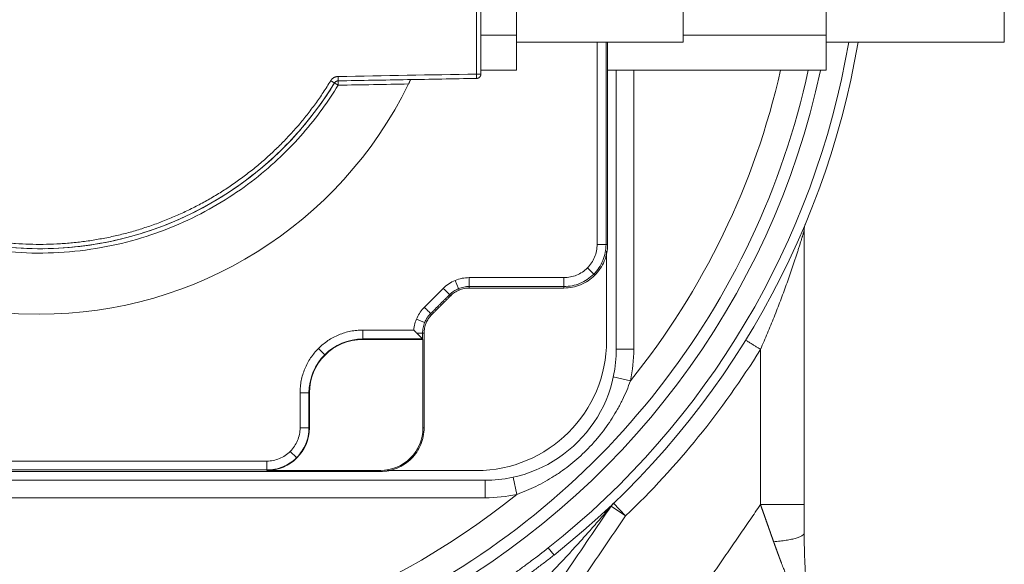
# Model space of a CAD drawing. Header units: millimetres. Extents: x 176 to 9387, y -11044 to -3322.
# Tile 130 of 256: x 6751 to 6864, y -10105 to -10043. Entities that reach past the tile are written whole.
import ezdxf

# ---------------------------------------------------------------- set-up
doc = ezdxf.new("R2010")
doc.units = ezdxf.units.MM
doc.header["$LTSCALE"] = 0.3175
doc.layers.add('1轮廓实线层', color=7, linetype='Continuous', lineweight=18)

msp = doc.modelspace()

# ---------------------------------------------------------------- linework, layer by layer
at = {"layer": '1轮廓实线层'}
for p, q in [((6803.88302, -10010.36614), (6803.88302, -10049.38345)), ((6827.02302, -10013.99982), (6827.02302, -10045.74977)), ((6863.78302, -10013.99984), (6863.78302, -10045.74975)), ((6807.97302, -10044.92479), (6807.97302, -10014.79479)), ((6843.38302, -10044.92479), (6843.38302, -10014.82479)), ((6807.97302, -10048.92479), (6807.97302, -10044.92479)), ((6807.97302, -10045.74977), (6827.02302, -10045.74977)), ((6818.20846, -10068.87479), (6818.20846, -10045.74901)), ((6843.38302, -10048.92473), (6843.38302, -10044.92479)), ((6843.38302, -10045.74975), (6863.78302, -10045.74975)), ((6807.97302, -10048.92479), (6803.88302, -10048.92479)), ((6819.38302, -10080.87479), (6819.38302, -10048.92329)), ((6821.38302, -10048.92329), (6821.38302, -10080.87479)), ((6803.39174, -10049.88337), (6787.55006, -10050.15989)), ((6840.88302, -10098.66161), (6840.88302, -10067.27466)), ((6840.88302, -10067.27466), (6840.88302, -10098.66161)), ((6818.26956, -10079.87479), (6818.26956, -10069.6499)), ((6816.07567, -10071.56745), (6816.79512, -10072.2869)), ((6800.94533, -10073.00188), (6801.33471, -10073.94193)), ((6813.38302, -10072.68279), (6802.54954, -10072.68279)), ((6816.79512, -10072.2869), (6816.9185, -10072.41028)), ((6799.58534, -10073.9106), (6797.41882, -10076.07712)), ((6801.40151, -10074.1032), (6801.33471, -10073.94193)), ((6802.54954, -10073.70024), (6813.38302, -10073.70024)), ((6796.51011, -10077.4371), (6797.45015, -10077.82648)), ((6797.45015, -10077.82648), (6797.61142, -10077.89328)), ((6790.38302, -10079.70024), (6797.20846, -10079.70024)), ((6797.26083, -10079.75261), (6790.38302, -10079.75261)), ((6796.54954, -10079.04132), (6797.20846, -10079.70024)), ((6797.20846, -10079.70024), (6797.20846, -10079.04132)), ((6797.20846, -10079.70024), (6797.26083, -10079.75261)), ((6797.26083, -10079.75261), (6797.26083, -10089.87479)), ((6785.29748, -10080.78926), (6786.01695, -10081.50873)), ((6819.38302, -10080.87479), (6821.38302, -10080.87479)), ((6835.88302, -10080.89194), (6835.88302, -10098.66166)), ((6786.05398, -10081.54575), (6786.01695, -10081.50873)), ((6819.04176, -10084.05617), (6820.99626, -10084.48036)), ((6783.19101, -10085.87479), (6783.19101, -10089.87479)), ((6784.26083, -10085.87479), (6784.26083, -10089.87479)), ((6782.07566, -10092.56744), (6782.79512, -10093.2869)), ((6782.83215, -10093.32393), (6782.79512, -10093.2869)), ((6795.9185, -10093.41028), (6795.83215, -10093.32393)), ((6714.38302, -10094.70024), (6779.38302, -10094.70024)), ((6779.38302, -10094.75261), (6792.38302, -10094.75261)), ((6793.15813, -10094.76134), (6803.38302, -10094.76134)), ((6807.5644, -10095.53354), (6807.98858, -10097.48804)), ((6702.38302, -10095.87479), (6804.38302, -10095.87479)), ((6804.38302, -10095.87479), (6804.38302, -10097.87479)), ((6804.38302, -10097.87479), (6702.38302, -10097.87479)), ((6818.79072, -10098.8328), (6820.44214, -10099.96099)), ((6819.05947, -10098.51591), (6820.44214, -10099.96099)), ((6811.6008, -10103.60549), (6812.25504, -10104.43407))]:
    msp.add_line(p, q, dxfattribs=at)
for centre, radius, start, end in [((6753.38302, -10029.87479), 95, 9.6216876, 209.7301588), ((6753.38302, -10029.87479), 95, 9.6216876, 209.7301588), ((6753.38302, -10029.87479), 93.94427, 9.7319803, 209.7301588), ((6753.38302, -10029.87479), 91.38197, 12.0665166, 208.6346894), ((6753.38302, -10029.87479), 90, 12.2203208, 209.020469), ((6753.38302, -10029.87479), 46.99997, 90, 270), ((6753.38302, -10029.87479), 39.5, 31.3071286, 328.6928714), ((6753.38302, -10029.87479), 93.94427, 308.2946314, 350.2713744), ((6753.38302, -10029.87479), 95, 308.2946314, 350.3816654), ((6753.38302, -10029.87479), 95, 308.2946314, 350.3816654), ((6753.38302, -10029.87479), 90, 244.1487041, 347.7824612), ((6753.38302, -10029.87479), 91.38197, 248.2702176, 347.9416026), ((6753.38302, -10029.87479), 86.90983, 321.075089, 347.3214265), ((6753.38302, -10029.87479), 39.5, 327.1072216, 328.6928714), ((6787.55879, -10050.65981), 0.5, 91, 148.6928715), ((6753.38302, -10029.87479), 46.99997, 270, 333.9442369), ((6842.88302, -10067.27466), 2, 157.3211401, 180), ((6790.38302, -10085.87479), 6.17455, 90, 180), ((6790.38302, -10085.87479), 6.12219, 90, 180), ((6803.38302, -10079.87479), 14.88654, 270, 0), ((6804.38302, -10080.87479), 15, 270, 0), ((6753.38302, -10029.87479), 97, 313.7355698, 328.2677866), ((6804.38302, -10080.87479), 17, 347.755021, 0), ((6779.38302, -10089.87479), 4.87781, 270, 0), ((6792.38302, -10089.87479), 4.87781, 269.9999999, 0), ((6753.38302, -10029.87479), 86.90983, 231.075089, 308.924911), ((6804.38302, -10080.87479), 17, 270, 282.244979), ((6820.44214, -10099.96099), 2, 133.7355698, 145.6604524)]:
    msp.add_arc(centre, radius, start, end, dxfattribs=at)
for points, weights, knots in [([(6787.55879, -10009.08978), (6761.56035, -9966.34185), (6713.38302, -9979.84177), (6713.38302, -10029.87479), (6713.38302, -10079.90782), (6761.56035, -10093.40774), (6787.55879, -10050.65981)], [1, 0.513213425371, 0.513213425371, 1, 0.513213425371, 0.513213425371, 1], [0, 0, 0, 0, 0.5, 0.5, 0.5, 1, 1, 1, 1]), ([(6787.13159, -10009.34959), (6761.45814, -9967.13601), (6713.88302, -9980.46718), (6713.88302, -10029.87479), (6713.88302, -10079.28241), (6761.45814, -10092.61357), (6787.13159, -10050.4)], [1, 0.513213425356, 0.513213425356, 1, 0.513213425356, 0.513213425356, 1], [0, 0, 0, 0, 0.5, 0.5, 0.5, 1, 1, 1, 1]), ([(6787.13161, -10050.40001), (6787.13157, -10050.39998), (6787.08529, -10050.37184), (6787.00646, -10050.3239), (6786.92763, -10050.27595), (6786.82245, -10050.21199), (6786.70439, -10050.14019)], [0.849325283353, 0.850729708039, 0.900954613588, 1, 0.900961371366, 0.850736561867, 0.849325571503], [0, 0, 0, 0, 0.500017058, 0.500017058, 0.500017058, 1, 1, 1, 1]), ([(6787.55879, -10050.65981), (6787.44073, -10050.58801), (6787.33555, -10050.52404), (6787.25672, -10050.4761), (6787.17788, -10050.42815), (6787.13154, -10050.39997), (6787.13161, -10050.40001)], [0.849324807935, 0.850736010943, 0.900961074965, 1, 0.900953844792, 0.850728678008, 0.849324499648], [0, 0, 0, 0, 0.49998175, 0.49998175, 0.49998175, 1, 1, 1, 1])]:
    msp.add_rational_spline(points, weights, degree=3, knots=knots, dxfattribs=at)
for points, degree in [([(6786.70439, -10009.6094), (6783.38837, -10004.15703), (6773.6265, -9995.93473), (6761.7528, -9991.25259), (6749.00591, -9990.59925), (6736.7156, -9994.04289), (6726.16395, -10001.22432), (6718.45162, -10011.39439), (6714.38314, -10023.49223), (6714.38289, -10036.25599), (6718.45103, -10048.35408), (6726.16295, -10058.5243), (6736.71422, -10065.70605), (6749.0044, -10069.15017), (6761.75132, -10068.49732), (6773.62531, -10063.81559), (6783.38804, -10055.5931), (6786.70439, -10050.14019)], 2), ([(6803.38302, -10010.36614), (6803.38302, -10023.37191), (6803.38302, -10036.37768), (6803.38302, -10049.38345)], 3), ([(6803.88302, -10010.36614), (6803.88302, -10049.38345)], 1), ([(6807.97302, -10044.92479), (6806.60968, -10044.92479), (6805.24635, -10044.92479), (6803.88302, -10044.92479)], 3), ([(6817.19101, -10045.74901), (6817.19101, -10068.87479)], 1), ([(6818.38298, -10068.87479), (6818.38298, -10045.74901)], 1), ([(6843.38302, -10044.92479), (6837.92976, -10044.92479), (6832.47651, -10044.92479), (6827.02325, -10044.92479)], 3), ([(6803.88302, -10048.92479), (6805.24635, -10048.92479), (6806.60968, -10048.92479), (6807.97302, -10048.92479)], 3), ([(6818.38302, -10048.92473), (6826.71635, -10048.92473), (6835.04968, -10048.92473), (6843.38302, -10048.92473)], 3), ([(6786.70438, -10050.14018), (6786.83723, -10049.92175), (6787.28266, -10049.66447), (6787.54133, -10049.65995)], 2), ([(6803.38302, -10049.38345), (6798.10246, -10049.47562), (6792.82189, -10049.56779), (6787.54133, -10049.65996)], 3), ([(6787.55006, -10050.15989), (6790.19034, -10050.1138), (6795.4709, -10050.02163), (6800.75146, -10049.92946), (6803.39174, -10049.88337)], 3), ([(6787.55879, -10050.65981), (6790.24128, -10050.61299), (6792.92377, -10050.56616), (6795.60626, -10050.51934)], 3), ([(6817.19101, -10068.87479), (6818.20847, -10068.87479)], 1), ([(6818.20846, -10068.87479), (6818.38295, -10068.87479)], 1), ([(6802.54954, -10072.68278), (6802.54954, -10073.70024)], 1), ([(6813.38302, -10072.68279), (6813.38302, -10073.02194), (6813.38302, -10073.36109), (6813.38302, -10073.70025)], 3), ([(6799.58534, -10073.91059), (6799.82516, -10074.15041), (6800.06497, -10074.39023), (6800.30479, -10074.63004)], 3), ([(6802.54954, -10073.70024), (6802.54954, -10073.8748)], 1), ([(6802.54954, -10073.8748), (6813.38302, -10073.87476)], 1), ([(6813.38302, -10073.70024), (6813.38302, -10073.7584), (6813.38302, -10073.81656), (6813.38302, -10073.87472)], 3), ([(6798.13827, -10076.79657), (6800.30479, -10074.63005)], 1), ([(6798.2617, -10076.92), (6800.42822, -10074.75348)], 1), ([(6800.30482, -10074.63007), (6800.34596, -10074.67122), (6800.38711, -10074.71236), (6800.42825, -10074.7535)], 3), ([(6797.41882, -10076.07712), (6798.13827, -10076.79657)], 1), ([(6798.13827, -10076.79657), (6798.2617, -10076.92)], 1), ([(6790.38302, -10078.68276), (6790.14766, -10078.68276), (6789.67694, -10078.70589), (6788.97767, -10078.80961), (6788.29192, -10078.98138), (6787.62632, -10079.21954), (6786.98727, -10079.52179), (6786.38091, -10079.88522), (6785.81311, -10080.30634), (6785.28931, -10080.78108), (6784.81456, -10081.30488), (6784.39345, -10081.87269), (6784.03001, -10082.47904), (6783.72776, -10083.1181), (6783.48961, -10083.7837), (6783.31784, -10084.46944), (6783.21411, -10085.16872), (6783.19099, -10085.63944), (6783.19099, -10085.87479)], 3), ([(6790.38302, -10078.68278), (6790.38302, -10079.70024)], 1), ([(6796.20668, -10078.68278), (6790.38302, -10078.68278)], 1), ([(6790.38302, -10079.70024), (6790.38302, -10079.75261)], 1), ([(6797.20846, -10079.04132), (6796.54954, -10079.04132)], 1), ([(6797.38302, -10079.04132), (6797.20846, -10079.04132)], 1), ([(6797.38302, -10079.04132), (6797.38302, -10089.87479)], 1), ([(6783.19101, -10085.87479), (6783.53016, -10085.87479), (6783.86931, -10085.87479), (6784.20846, -10085.87479)], 3), ([(6784.20846, -10085.87479), (6784.22592, -10085.87479), (6784.24338, -10085.87479), (6784.26083, -10085.87479)], 3), ([(6784.20846, -10089.87479), (6784.20846, -10085.87479)], 1), ([(6783.19102, -10089.87479), (6784.20847, -10089.87479)], 1), ([(6784.20847, -10089.87479), (6784.26083, -10089.87479)], 1), ([(6797.26083, -10089.87479), (6797.38295, -10089.87479)], 1), ([(6779.38302, -10093.68278), (6714.38302, -10093.68279)], 1), ([(6779.38302, -10093.68277), (6779.38302, -10094.02192), (6779.38302, -10094.36106), (6779.38302, -10094.70021)], 3), ([(6714.38302, -10094.87476), (6792.38302, -10094.87476)], 1), ([(6779.38302, -10094.70024), (6779.38302, -10094.7177), (6779.38302, -10094.73515), (6779.38302, -10094.75261)], 3), ([(6792.38302, -10094.75261), (6792.38302, -10094.79331), (6792.38302, -10094.83402), (6792.38302, -10094.87472)], 3), ([(6840.88302, -10098.66161), (6840.88302, -10100.32408), (6840.88302, -10101.87471)], 2)]:
    msp.add_open_spline(points, degree=degree, dxfattribs=at)
msp.add_rational_spline([(6787.1316, -10050.4), (6787.2227, -10050.25021), (6787.37477, -10050.16296), (6787.55006, -10050.1599)], [1, 0.917277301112, 0.917277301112, 1], degree=3, dxfattribs=at)
for points, degree, knots in [([(6787.54133, -10049.65996), (6787.5419, -10049.69268), (6787.54248, -10049.7254), (6787.5436, -10049.78958), (6787.54414, -10049.82105), (6787.5452, -10049.8815), (6787.54571, -10049.9105), (6787.54666, -10049.96491), (6787.5471, -10049.99033), (6787.54791, -10050.0366), (6787.54827, -10050.05746), (6787.54891, -10050.09381), (6787.54918, -10050.10931), (6787.54961, -10050.13435), (6787.54978, -10050.1439), (6787.55, -10050.15638), (6787.55005, -10050.15957), (6787.55006, -10050.15989)], 3, [0, 0, 0, 0, 0.125692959, 0.125692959, 0.251385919, 0.251385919, 0.377078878, 0.377078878, 0.502771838, 0.502771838, 0.628464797, 0.628464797, 0.754157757, 0.754157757, 0.879850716, 0.879850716, 1, 1, 1, 1]), ([(6787.55879, -10050.65981), (6787.55865, -10050.65201), (6787.55837, -10050.63673), (6787.55795, -10050.61437), (6787.55755, -10050.5931), (6787.55718, -10050.57296), (6787.55685, -10050.55396), (6787.55655, -10050.53611), (6787.55628, -10050.51941), (6787.55603, -10050.50384), (6787.5558, -10050.48941), (6787.55536, -10050.46296), (6787.55467, -10050.42593), (6787.55387, -10050.38087), (6787.5532, -10050.3411), (6787.55276, -10050.3143), (6787.55246, -10050.29772), (6787.55231, -10050.28942), (6787.55216, -10050.28139), (6787.55202, -10050.27364), (6787.55188, -10050.26615), (6787.55174, -10050.25894), (6787.55161, -10050.25201), (6787.55148, -10050.24534), (6787.55136, -10050.23893), (6787.55124, -10050.23279), (6787.55113, -10050.22692), (6787.55102, -10050.22131), (6787.55093, -10050.21595), (6787.55083, -10050.21086), (6787.55075, -10050.20602), (6787.55067, -10050.20143), (6787.5506, -10050.19709), (6787.55053, -10050.193), (6787.55047, -10050.18916), (6787.55041, -10050.18557), (6787.55036, -10050.18222), (6787.55031, -10050.1791), (6787.55027, -10050.17623), (6787.55023, -10050.17359), (6787.5502, -10050.17119), (6787.55017, -10050.16903), (6787.55014, -10050.16709), (6787.55012, -10050.16539), (6787.55011, -10050.16391), (6787.55009, -10050.16267), (6787.55008, -10050.16165), (6787.55007, -10050.16086), (6787.55006, -10050.1603), (6787.55006, -10050.15998), (6787.55006, -10050.15993), (6787.55006, -10050.15989)], 3, [0, 0, 0, 0, 0.029867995, 0.058458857, 0.085761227, 0.111766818, 0.136470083, 0.159867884, 0.181959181, 0.202744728, 0.222226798, 0.240408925, 0.311021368, 0.377931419, 0.441164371, 0.500796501, 0.516461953, 0.53202077, 0.547474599, 0.562825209, 0.578074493, 0.59322446, 0.608277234, 0.623235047, 0.638100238, 0.652875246, 0.66756261, 0.682164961, 0.696685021, 0.7111256, 0.725489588, 0.739779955, 0.753999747, 0.768152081, 0.782240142, 0.796267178, 0.810236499, 0.824151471, 0.838015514, 0.851832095, 0.865604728, 0.87933697, 0.893032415, 0.906694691, 0.920327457, 0.933934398, 0.947519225, 0.961085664, 0.974637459, 0.988178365, 1, 1, 1, 1]), ([(6795.60626, -10050.51934), (6795.6081, -10050.51557), (6795.61176, -10050.50807), (6795.61721, -10050.49687), (6795.62258, -10050.48579), (6795.62787, -10050.47484), (6795.63309, -10050.46402), (6795.63823, -10050.45334), (6795.64329, -10050.44279), (6795.64828, -10050.43239), (6795.6532, -10050.42213), (6795.65804, -10050.41202), (6795.66281, -10050.40207), (6795.66749, -10050.39227), (6795.67211, -10050.38262), (6795.67665, -10050.37314), (6795.68111, -10050.36382), (6795.6855, -10050.35465), (6795.68981, -10050.34566), (6795.69405, -10050.33682), (6795.69822, -10050.32815), (6795.7023, -10050.31965), (6795.70632, -10050.31132), (6795.71026, -10050.30315), (6795.71412, -10050.29515), (6795.71791, -10050.28732), (6795.72162, -10050.27965), (6795.72526, -10050.27215), (6795.72882, -10050.26482), (6795.73231, -10050.25766), (6795.73572, -10050.25065), (6795.73906, -10050.24381), (6795.74232, -10050.23714), (6795.74551, -10050.23062), (6795.74862, -10050.22427), (6795.75166, -10050.21807), (6795.75462, -10050.21203), (6795.75751, -10050.20615), (6795.76032, -10050.20042), (6795.76306, -10050.19484), (6795.76572, -10050.18941), (6795.7683, -10050.18414), (6795.77081, -10050.179), (6795.77325, -10050.17401), (6795.77561, -10050.16917), (6795.77789, -10050.16446), (6795.7801, -10050.15989), (6795.78402, -10050.15174), (6795.7895, -10050.14028), (6795.79632, -10050.12598), (6795.80272, -10050.11251), (6795.80871, -10050.09988), (6795.81428, -10050.08811), (6795.81944, -10050.0772), (6795.82419, -10050.06717), (6795.82853, -10050.05801), (6795.83245, -10050.04974), (6795.83597, -10050.04236), (6795.83906, -10050.03586), (6795.84175, -10050.03024), (6795.84402, -10050.02551), (6795.84588, -10050.02166), (6795.84733, -10050.01868), (6795.84836, -10050.01658), (6795.84901, -10050.01527), (6795.84909, -10050.01511), (6795.84913, -10050.01503)], 3, [0, 0, 0, 0, 0.015111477, 0.03006383, 0.044857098, 0.05949132, 0.073966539, 0.088282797, 0.102440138, 0.116438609, 0.130278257, 0.143959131, 0.157481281, 0.170844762, 0.184049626, 0.197095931, 0.209983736, 0.2227131, 0.235284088, 0.247696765, 0.259951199, 0.272047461, 0.283985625, 0.295765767, 0.307387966, 0.318852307, 0.330158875, 0.341307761, 0.352299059, 0.363132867, 0.373809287, 0.384328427, 0.394690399, 0.404895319, 0.414943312, 0.424834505, 0.434569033, 0.444147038, 0.453568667, 0.462834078, 0.471943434, 0.480896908, 0.489694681, 0.498336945, 0.506823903, 0.515155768, 0.523332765, 0.531355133, 0.559409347, 0.587182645, 0.614682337, 0.641915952, 0.668891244, 0.695616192, 0.722098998, 0.748348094, 0.774372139, 0.800180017, 0.825780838, 0.851183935, 0.876398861, 0.901435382, 0.926303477, 0.951013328, 0.975575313, 1, 1, 1, 1]), ([(6803.88302, -10049.38345), (6803.88291, -10049.38345), (6803.8827, -10049.38346), (6803.88107, -10049.3835), (6803.87863, -10049.38354), (6803.87544, -10049.38356), (6803.87166, -10049.38357), (6803.86742, -10049.38356), (6803.86283, -10049.38353), (6803.85801, -10049.38349), (6803.85307, -10049.38346), (6803.84293, -10049.38343), (6803.8256, -10049.38349), (6803.79822, -10049.38353), (6803.7686, -10049.38349), (6803.74393, -10049.38344), (6803.72594, -10049.38345), (6803.71505, -10049.38345), (6803.70403, -10049.38346), (6803.69291, -10049.38347), (6803.6817, -10049.38348), (6803.67041, -10049.38348), (6803.65906, -10049.38348), (6803.64766, -10049.38347), (6803.63622, -10049.38346), (6803.62475, -10049.38345), (6803.61327, -10049.38344), (6803.60177, -10049.38342), (6803.59026, -10049.3834), (6803.57875, -10049.38338), (6803.56724, -10049.38336), (6803.55574, -10049.38334), (6803.54424, -10049.38333), (6803.53276, -10049.38331), (6803.52127, -10049.38331), (6803.5098, -10049.3833), (6803.49832, -10049.3833), (6803.48685, -10049.38331), (6803.47538, -10049.38332), (6803.4639, -10049.38333), (6803.45241, -10049.38335), (6803.44091, -10049.38337), (6803.42939, -10049.38339), (6803.41784, -10049.38341), (6803.40627, -10049.38343), (6803.39466, -10049.38344), (6803.3869, -10049.38344), (6803.38302, -10049.38345)], 3, [0, 0, 0, 0, 0.030081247, 0.05885346, 0.086291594, 0.112376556, 0.137094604, 0.160436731, 0.182398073, 0.202977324, 0.222176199, 0.239998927, 0.312071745, 0.379403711, 0.441992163, 0.499941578, 0.518998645, 0.537780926, 0.556293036, 0.574540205, 0.592528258, 0.610263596, 0.627753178, 0.645004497, 0.662025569, 0.678824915, 0.695411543, 0.711794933, 0.727985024, 0.743992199, 0.759827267, 0.775501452, 0.791026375, 0.806414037, 0.821676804, 0.83682739, 0.851878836, 0.866844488, 0.881737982, 0.896573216, 0.911364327, 0.926125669, 0.940871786, 0.955617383, 0.970377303, 0.985166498, 1, 1, 1, 1]), ([(6803.39174, -10049.88337), (6803.39174, -10049.88306), (6803.39168, -10049.87986), (6803.39147, -10049.86738), (6803.3913, -10049.85784), (6803.39086, -10049.83279), (6803.39059, -10049.81729), (6803.38996, -10049.78094), (6803.38959, -10049.76008), (6803.38878, -10049.71381), (6803.38834, -10049.68839), (6803.38739, -10049.63398), (6803.38689, -10049.60499), (6803.38583, -10049.54453), (6803.38528, -10049.51307), (6803.38416, -10049.44888), (6803.38359, -10049.41617), (6803.38302, -10049.38345)], 3, [0, 0, 0, 0, 0.120149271, 0.120149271, 0.245842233, 0.245842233, 0.371535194, 0.371535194, 0.497228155, 0.497228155, 0.622921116, 0.622921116, 0.748614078, 0.748614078, 0.874307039, 0.874307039, 1, 1, 1, 1]), ([(6803.39174, -10049.88337), (6803.39907, -10049.88315), (6803.41369, -10049.88271), (6803.43557, -10049.88083), (6803.45737, -10049.87805), (6803.47913, -10049.87429), (6803.50089, -10049.86952), (6803.52267, -10049.86373), (6803.54449, -10049.85684), (6803.56636, -10049.84882), (6803.58828, -10049.83958), (6803.61024, -10049.82906), (6803.63222, -10049.81717), (6803.65416, -10049.80381), (6803.67601, -10049.7889), (6803.69769, -10049.77234), (6803.71909, -10049.75403), (6803.74124, -10049.73276), (6803.76411, -10049.7078), (6803.78742, -10049.67834), (6803.80991, -10049.64487), (6803.83092, -10049.60716), (6803.84367, -10049.57854), (6803.85037, -10049.56118), (6803.85215, -10049.55644), (6803.85398, -10049.5514), (6803.85585, -10049.54606), (6803.85775, -10049.54042), (6803.85968, -10049.53447), (6803.86162, -10049.5282), (6803.86356, -10049.52162), (6803.8655, -10049.51472), (6803.86741, -10049.50749), (6803.86928, -10049.49994), (6803.8711, -10049.49206), (6803.87286, -10049.48384), (6803.87454, -10049.47529), (6803.87612, -10049.46641), (6803.87758, -10049.45719), (6803.87891, -10049.44763), (6803.8801, -10049.43774), (6803.88111, -10049.42752), (6803.88193, -10049.41696), (6803.88254, -10049.40607), (6803.88294, -10049.39487), (6803.88299, -10049.38729), (6803.88302, -10049.38345)], 3, [0, 0, 0, 0, 0.028297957, 0.056523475, 0.084781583, 0.113176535, 0.141811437, 0.170787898, 0.200205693, 0.230162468, 0.260753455, 0.29207121, 0.32420535, 0.357242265, 0.391264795, 0.426351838, 0.462577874, 0.500012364, 0.544923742, 0.593213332, 0.645037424, 0.700523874, 0.75976299, 0.765899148, 0.77241552, 0.779313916, 0.786596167, 0.794264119, 0.802319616, 0.810764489, 0.819600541, 0.82882953, 0.83845315, 0.848473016, 0.858890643, 0.869707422, 0.880924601, 0.892543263, 0.904564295, 0.91698837, 0.929815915, 0.943047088, 0.956681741, 0.970719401, 0.98515923, 1, 1, 1, 1]), ([(6840.88303, -10067.27464), (6840.88301, -10067.27468), (6840.8808, -10067.28209), (6840.87235, -10067.31039), (6840.86611, -10067.33126), (6840.85399, -10067.37176), (6840.84948, -10067.38684), (6840.84212, -10067.4114), (6840.83956, -10067.41991), (6840.83427, -10067.43757), (6840.83152, -10067.44672), (6840.81739, -10067.49381), (6840.80481, -10067.53564), (6840.77763, -10067.62585), (6840.76302, -10067.67423), (6840.73211, -10067.77632), (6840.71581, -10067.83004), (6840.69028, -10067.91398), (6840.68158, -10067.94251), (6840.66386, -10068.00063), (6840.65481, -10068.03023), (6840.62727, -10068.12025), (6840.60846, -10068.1816), (6840.55082, -10068.36895), (6840.51083, -10068.49822), (6840.42838, -10068.76308), (6840.3859, -10068.8987), (6840.29885, -10069.17486), (6840.25427, -10069.31542), (6840.18601, -10069.52924), (6840.163, -10069.60106), (6840.1167, -10069.74516), (6840.09338, -10069.81746), (6840.02298, -10070.0351), (6839.97544, -10070.18113), (6839.8792, -10070.47475), (6839.83051, -10070.62235), (6839.68281, -10071.0671), (6839.58216, -10071.36623), (6839.37678, -10071.96847), (6839.27204, -10072.2716), (6839.05859, -10072.88112), (6838.94987, -10073.18751), (6838.78384, -10073.64917), (6838.72809, -10073.80317), (6838.61585, -10074.11117), (6838.55935, -10074.26519), (6838.38871, -10074.72733), (6838.27342, -10075.03551), (6838.03976, -10075.65193), (6837.9214, -10075.96018), (6837.68157, -10076.5767), (6837.5601, -10076.88496), (6837.19097, -10077.80973), (6836.9386, -10078.4262), (6836.55023, -10079.35084), (6836.41914, -10079.65905), (6836.15361, -10080.27547), (6836.01918, -10080.58369), (6835.88302, -10080.89195)], 3, [0, 0, 0, 0, 0.015625, 0.015625, 0.03125, 0.03125, 0.0390625, 0.0390625, 0.04296875, 0.04296875, 0.046875, 0.046875, 0.0625, 0.0625, 0.078125, 0.078125, 0.09375, 0.09375, 0.1015625, 0.1015625, 0.109375, 0.109375, 0.125, 0.125, 0.15625, 0.15625, 0.1875, 0.1875, 0.21875, 0.21875, 0.234375, 0.234375, 0.25, 0.25, 0.28125, 0.28125, 0.3125, 0.3125, 0.375, 0.375, 0.4375, 0.4375, 0.5, 0.5, 0.53125, 0.53125, 0.5625, 0.5625, 0.625, 0.625, 0.6875, 0.6875, 0.75, 0.75, 0.875, 0.875, 0.9375, 0.9375, 1, 1, 1, 1]), ([(6818.38295, -10068.87479), (6818.38295, -10069.20204), (6818.35072, -10069.52927), (6818.22303, -10070.17119), (6818.12758, -10070.48585), (6817.87712, -10071.09052), (6817.72211, -10071.38051), (6817.3585, -10071.9247), (6817.1499, -10072.17888), (6816.68711, -10072.64167), (6816.43292, -10072.85028), (6815.88874, -10073.21389), (6815.59874, -10073.3689), (6814.99407, -10073.61936), (6814.67941, -10073.71481), (6814.0375, -10073.84249), (6813.71026, -10073.87472), (6813.38302, -10073.87472)], 3, [0, 0, 0, 0, 0.125, 0.125, 0.25, 0.25, 0.375, 0.375, 0.5, 0.5, 0.625, 0.625, 0.75, 0.75, 0.875, 0.875, 1, 1, 1, 1]), ([(6818.20846, -10068.87479), (6818.20846, -10069.19062), (6818.17736, -10069.50644), (6818.05413, -10070.12595), (6817.96201, -10070.42963), (6817.72029, -10071.0132), (6817.57069, -10071.29307), (6817.21977, -10071.81827), (6817.01845, -10072.06358), (6816.5718, -10072.51022), (6816.32649, -10072.71154), (6815.80129, -10073.06247), (6815.52142, -10073.21206), (6814.93785, -10073.45379), (6814.63417, -10073.54591), (6814.01466, -10073.66914), (6813.69884, -10073.70024), (6813.38302, -10073.70024)], 3, [0, 0, 0, 0, 0.125, 0.125, 0.25, 0.25, 0.375, 0.375, 0.5, 0.5, 0.625, 0.625, 0.75, 0.75, 0.875, 0.875, 1, 1, 1, 1]), ([(6817.191, -10068.87479), (6817.191, -10069.12403), (6817.16646, -10069.37325), (6817.06921, -10069.86214), (6816.99651, -10070.10179), (6816.80576, -10070.56231), (6816.68771, -10070.78317), (6816.41078, -10071.19763), (6816.2519, -10071.39121), (6815.89944, -10071.74368), (6815.70585, -10071.90255), (6815.29139, -10072.17948), (6815.07053, -10072.29754), (6814.61001, -10072.48829), (6814.37036, -10072.56099), (6813.88148, -10072.65823), (6813.63225, -10072.68278), (6813.38302, -10072.68278)], 3, [0, 0, 0, 0, 0.125, 0.125, 0.25, 0.25, 0.375, 0.375, 0.5, 0.5, 0.625, 0.625, 0.75, 0.75, 0.875, 0.875, 1, 1, 1, 1]), ([(6802.54954, -10072.68278), (6802.27517, -10072.68278), (6802.00081, -10072.70981), (6801.46263, -10072.81686), (6801.19881, -10072.89689), (6800.69185, -10073.10688), (6800.44871, -10073.23683), (6799.99246, -10073.54169), (6799.77935, -10073.71659), (6799.58534, -10073.91059)], 3, [0, 0, 0, 0, 0.25, 0.25, 0.5, 0.5, 0.75, 0.75, 1, 1, 1, 1]), ([(6802.54954, -10073.70028), (6802.34177, -10073.70028), (6802.134, -10073.72074), (6801.72644, -10073.80181), (6801.52666, -10073.86242), (6801.14275, -10074.02144), (6800.95863, -10074.11985), (6800.61312, -10074.35071), (6800.45174, -10074.48316), (6800.30482, -10074.63007)], 3, [0, 0, 0, 0, 0.25, 0.25, 0.5, 0.5, 0.75, 0.75, 1, 1, 1, 1]), ([(6802.54954, -10073.87484), (6802.35319, -10073.87484), (6802.15685, -10073.89418), (6801.77171, -10073.97079), (6801.58291, -10074.02806), (6801.22011, -10074.17834), (6801.04611, -10074.27134), (6800.7196, -10074.48951), (6800.56709, -10074.61467), (6800.42825, -10074.75351)], 3, [0, 0, 0, 0, 0.25, 0.25, 0.5, 0.5, 0.75, 0.75, 1, 1, 1, 1]), ([(6797.41882, -10076.07712), (6797.24597, -10076.24997), (6797.08828, -10076.43798), (6796.80802, -10076.83857), (6796.68546, -10077.05115), (6796.4792, -10077.49441), (6796.39551, -10077.72508), (6796.26955, -10078.19747), (6796.22728, -10078.43918), (6796.20637, -10078.68274)], 3, [0, 0, 0, 0, 0.25, 0.25, 0.5, 0.5, 0.75, 0.75, 1, 1, 1, 1]), ([(6798.1383, -10076.7966), (6797.99138, -10076.94351), (6797.85894, -10077.1049), (6797.62808, -10077.45041), (6797.52966, -10077.63453), (6797.37064, -10078.01844), (6797.31004, -10078.21822), (6797.22897, -10078.62578), (6797.20851, -10078.83354), (6797.20851, -10079.04132)], 3, [0, 0, 0, 0, 0.25, 0.25, 0.5, 0.5, 0.75, 0.75, 1, 1, 1, 1]), ([(6798.26173, -10076.92003), (6798.12289, -10077.05887), (6797.99773, -10077.21138), (6797.77957, -10077.53789), (6797.68656, -10077.71188), (6797.53629, -10078.07468), (6797.47901, -10078.26348), (6797.4024, -10078.64863), (6797.38307, -10078.84497), (6797.38307, -10079.04132)], 3, [0, 0, 0, 0, 0.25, 0.25, 0.5, 0.5, 0.75, 0.75, 1, 1, 1, 1]), ([(6796.20658, -10078.68275), (6796.218, -10078.69517), (6796.24077, -10078.71992), (6796.27507, -10078.75684), (6796.30936, -10078.79347), (6796.34366, -10078.82979), (6796.37795, -10078.86582), (6796.41225, -10078.90153), (6796.44654, -10078.93694), (6796.48084, -10078.97203), (6796.51513, -10079.00681), (6796.53809, -10079.02984), (6796.54954, -10079.04132)], 3, [0, 0, 0, 0, 0.102616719, 0.204654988, 0.306113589, 0.406991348, 0.50728713, 0.606999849, 0.706128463, 0.804671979, 0.902629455, 1, 1, 1, 1]), ([(6834.18201, -10079.84003), (6834.18213, -10079.84015), (6834.19312, -10079.84693), (6834.2364, -10079.87369), (6834.26887, -10079.89377), (6834.35408, -10079.94646), (6834.40681, -10079.97907), (6834.53052, -10080.05557), (6834.60149, -10080.09945), (6834.75893, -10080.19682), (6834.84541, -10080.25029), (6835.03055, -10080.36478), (6835.12921, -10080.42579), (6835.33492, -10080.553), (6835.44197, -10080.6192), (6835.66036, -10080.75425), (6835.77169, -10080.8231), (6835.88302, -10080.89194)], 3, [0, 0, 0, 0, 0.124156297, 0.124156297, 0.249276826, 0.249276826, 0.374397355, 0.374397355, 0.499517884, 0.499517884, 0.624638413, 0.624638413, 0.749758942, 0.749758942, 0.874879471, 0.874879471, 1, 1, 1, 1]), ([(6820.99626, -10084.48036), (6820.86536, -10084.85668), (6820.72333, -10085.22818), (6820.41772, -10085.96194), (6820.25414, -10086.32419), (6820.03643, -10086.77137), (6819.9922, -10086.86056), (6819.90256, -10087.03813), (6819.7663, -10087.30325), (6819.62473, -10087.56477), (6819.33458, -10088.0831), (6819.13184, -10088.42238), (6818.70814, -10089.08874), (6818.26622, -10089.7429), (6817.78813, -10090.373), (6817.41594, -10090.83655), (6817.22645, -10091.06607), (6817.0318, -10091.29219), (6816.9009, -10091.44217), (6816.83493, -10091.51672), (6816.50296, -10091.8867), (6815.95739, -10092.46223), (6815.09645, -10093.27693), (6814.19314, -10094.0433), (6813.56245, -10094.52176), (6813.07853, -10094.86821), (6812.91539, -10094.98164), (6812.5855, -10095.20423), (6812.41931, -10095.31303), (6811.91699, -10095.63196), (6811.57712, -10095.83464), (6810.88734, -10096.22008), (6810.53742, -10096.40286), (6809.8273, -10096.74822), (6809.4671, -10096.91081), (6808.73601, -10097.21523), (6808.36512, -10097.35706), (6807.98858, -10097.48804)], 3, [0, 0, 0, 0, 0.0625, 0.0625, 0.125, 0.125, 0.140625, 0.140625, 0.15625, 0.1875, 0.1875, 0.25, 0.25, 0.3125, 0.375, 0.375, 0.40625, 0.421875, 0.421875, 0.4375, 0.4375, 0.5, 0.5625, 0.625, 0.6875, 0.6875, 0.71875, 0.71875, 0.75, 0.75, 0.8125, 0.8125, 0.875, 0.875, 0.9375, 0.9375, 1, 1, 1, 1]), ([(6784.20847, -10089.87479), (6784.20847, -10090.19062), (6784.17736, -10090.50644), (6784.05413, -10091.12595), (6783.96201, -10091.42963), (6783.72029, -10092.0132), (6783.57069, -10092.29307), (6783.21977, -10092.81827), (6783.01845, -10093.06358), (6782.5718, -10093.51022), (6782.32649, -10093.71154), (6781.80129, -10094.06247), (6781.52142, -10094.21206), (6780.93785, -10094.45379), (6780.63417, -10094.54591), (6780.01466, -10094.66914), (6779.69884, -10094.70024), (6779.38302, -10094.70024)], 3, [0, 0, 0, 0, 0.125, 0.125, 0.25, 0.25, 0.375, 0.375, 0.5, 0.5, 0.625, 0.625, 0.75, 0.75, 0.875, 0.875, 1, 1, 1, 1]), ([(6783.191, -10089.87479), (6783.191, -10090.12403), (6783.16645, -10090.37325), (6783.0692, -10090.86214), (6782.99651, -10091.10178), (6782.80575, -10091.5623), (6782.6877, -10091.78316), (6782.41077, -10092.19762), (6782.2519, -10092.39121), (6781.89943, -10092.74367), (6781.70585, -10092.90255), (6781.29139, -10093.17948), (6781.07053, -10093.29753), (6780.61001, -10093.48828), (6780.37036, -10093.56098), (6779.88148, -10093.65822), (6779.63225, -10093.68277), (6779.38302, -10093.68277)], 3, [0, 0, 0, 0, 0.125, 0.125, 0.25, 0.25, 0.375, 0.375, 0.5, 0.5, 0.625, 0.625, 0.75, 0.75, 0.875, 0.875, 1, 1, 1, 1]), ([(6792.38302, -10094.87472), (6792.71026, -10094.87472), (6793.0375, -10094.84249), (6793.67941, -10094.71481), (6793.99407, -10094.61936), (6794.59874, -10094.3689), (6794.88874, -10094.21389), (6795.43292, -10093.85028), (6795.68711, -10093.64167), (6796.1499, -10093.17888), (6796.3585, -10092.9247), (6796.72211, -10092.38051), (6796.87712, -10092.09052), (6797.12758, -10091.48585), (6797.22303, -10091.17119), (6797.35072, -10090.52927), (6797.38295, -10090.20204), (6797.38295, -10089.87479)], 3, [0, 0, 0, 0, 0.125, 0.125, 0.25, 0.25, 0.375, 0.375, 0.5, 0.5, 0.625, 0.625, 0.75, 0.75, 0.875, 0.875, 1, 1, 1, 1]), ([(6861.85721, -10214.30123), (6857.76893, -10211.43858), (6853.68991, -10208.58242), (6845.55659, -10202.8874), (6841.50234, -10200.04859), (6833.42566, -10194.39324), (6829.40326, -10191.57672), (6821.39805, -10185.97142), (6817.41526, -10183.18264), (6809.49813, -10177.639), (6805.56375, -10174.88412), (6797.75361, -10169.4154), (6793.87777, -10166.70151), (6786.19648, -10161.32301), (6782.39097, -10158.65836), (6774.86418, -10153.38804), (6771.14287, -10150.78236), (6763.80099, -10145.64152), (6760.18045, -10143.10639), (6754.84011, -10139.36704), (6753.07513, -10138.13119), (6749.5783, -10135.68268), (6747.84642, -10134.47001), (6744.41899, -10132.0701), (6742.72345, -10130.88287), (6739.37213, -10128.53625), (6737.71637, -10127.37687), (6734.44859, -10125.08875), (6732.83652, -10123.95996), (6729.66038, -10121.736), (6728.09632, -10120.64084), (6725.02083, -10118.48736), (6723.50944, -10117.42907), (6720.54457, -10115.35305), (6719.09105, -10114.33528), (6716.24764, -10112.34431), (6714.85772, -10111.37107), (6712.14768, -10109.47348), (6710.82757, -10108.54913), (6708.26385, -10106.75399), (6707.02027, -10105.88323), (6704.61682, -10104.20032), (6703.45698, -10103.38819), (6701.22871, -10101.82794), (6700.16029, -10101.07982), (6698.12273, -10099.65311), (6697.1536, -10098.97451), (6696.23838, -10098.33367)], 3, [0, 0, 0, 0, 0.0625, 0.0625, 0.125, 0.125, 0.1875, 0.1875, 0.25, 0.25, 0.3125, 0.3125, 0.375, 0.375, 0.4375, 0.4375, 0.5, 0.5, 0.5625, 0.5625, 0.59375, 0.59375, 0.625, 0.625, 0.65625, 0.65625, 0.6875, 0.6875, 0.71875, 0.71875, 0.75, 0.75, 0.78125, 0.78125, 0.8125, 0.8125, 0.84375, 0.84375, 0.875, 0.875, 0.90625, 0.90625, 0.9375, 0.9375, 0.96875, 0.96875, 1, 1, 1, 1]), ([(6818.79072, -10098.8328), (6817.09813, -10101.31036), (6815.40913, -10103.79036), (6812.03705, -10108.75437), (6810.35398, -10111.2384), (6805.3123, -10118.69557), (6801.96117, -10123.67374), (6795.27391, -10133.64005), (6791.93782, -10138.62825), (6785.66758, -10148.02608), (6782.73223, -10152.43491), (6779.80029, -10156.84602)], 3, [0, 0, 0, 0, 0.128778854, 0.128778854, 0.257557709, 0.257557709, 0.515115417, 0.515115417, 0.772673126, 0.772673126, 1, 1, 1, 1]), ([(6791.27285, -10164.87687), (6800.51891, -10150.96519), (6808.39854, -10139.20797), (6824.14253, -10115.71631), (6835.88303, -10098.66166)], 2, [0, 0, 0, 0.356110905, 0.356110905, 1, 1, 1]), ([(6818.79072, -10098.8328), (6818.79054, -10098.83301), (6818.78892, -10098.83491), (6818.78295, -10098.84193), (6818.77842, -10098.84726), (6818.77009, -10098.85706), (6818.76706, -10098.86063), (6818.76064, -10098.86817), (6818.75725, -10098.87216), (6818.74661, -10098.88467), (6818.7389, -10098.89374), (6818.72256, -10098.91294), (6818.71394, -10098.92307), (6818.69598, -10098.94417), (6818.68664, -10098.95514), (6818.65804, -10098.98872), (6818.63809, -10099.01215), (6818.59723, -10099.06008), (6818.57636, -10099.08455), (6818.534, -10099.13419), (6818.51251, -10099.15937), (6818.44731, -10099.2357), (6818.40286, -10099.28769), (6818.31325, -10099.39237), (6818.26802, -10099.44515), (6818.17696, -10099.55128), (6818.13113, -10099.60464), (6817.99291, -10099.76538), (6817.89983, -10099.87339), (6817.71239, -10100.09038), (6817.61816, -10100.19921), (6817.42892, -10100.41727), (6817.33391, -10100.5265), (6817.1432, -10100.74523), (6817.04751, -10100.85472), (6816.85565, -10101.07373), (6816.75947, -10101.18327), (6816.47019, -10101.51194), (6816.27636, -10101.73111), (6815.8871, -10102.16918), (6815.6917, -10102.38803), (6815.29944, -10102.82525), (6815.10258, -10103.04363), (6814.70743, -10103.47984), (6814.50915, -10103.69765), (6813.91265, -10104.34975), (6813.51261, -10104.78282), (6812.70775, -10105.64552), (6812.30294, -10106.07516), (6811.48844, -10106.93092), (6811.07877, -10107.35705), (6810.25441, -10108.20576), (6809.83973, -10108.62835), (6809.42245, -10109.04917)], 3, [0, 0, 0, 0, 0.003717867, 0.003717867, 0.007624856, 0.007624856, 0.00957835, 0.00957835, 0.011531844, 0.011531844, 0.015438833, 0.015438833, 0.019345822, 0.019345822, 0.023252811, 0.023252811, 0.031066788, 0.031066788, 0.038880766, 0.038880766, 0.046694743, 0.046694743, 0.062322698, 0.062322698, 0.077950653, 0.077950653, 0.093578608, 0.093578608, 0.124834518, 0.124834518, 0.156090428, 0.156090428, 0.187346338, 0.187346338, 0.218602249, 0.218602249, 0.249858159, 0.249858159, 0.312369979, 0.312369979, 0.374881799, 0.374881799, 0.437393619, 0.437393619, 0.499905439, 0.499905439, 0.624929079, 0.624929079, 0.74995272, 0.74995272, 0.87497636, 0.87497636, 1, 1, 1, 1]), ([(6840.883, -10098.66159), (6840.88285, -10098.66163), (6840.87629, -10098.66161), (6840.84909, -10098.66161), (6840.82819, -10098.66161), (6840.7709, -10098.66161), (6840.73452, -10098.66162), (6840.64551, -10098.66162), (6840.59288, -10098.66162), (6840.47104, -10098.66162), (6840.40184, -10098.66162), (6840.24704, -10098.66162), (6840.16144, -10098.66163), (6839.97456, -10098.66163), (6839.87328, -10098.66163), (6839.6563, -10098.66163), (6839.54059, -10098.66163), (6839.29652, -10098.66163), (6839.16814, -10098.66164), (6838.90088, -10098.66164), (6838.762, -10098.66164), (6838.47615, -10098.66164), (6838.32919, -10098.66164), (6838.0298, -10098.66165), (6837.87737, -10098.66165), (6837.56963, -10098.66165), (6837.41432, -10098.66165), (6837.10331, -10098.66165), (6836.94761, -10098.66165), (6836.63807, -10098.66166), (6836.48423, -10098.66166), (6836.18036, -10098.66166), (6836.03034, -10098.66166), (6835.88303, -10098.66166)], 3, [0, 0, 0, 0, 0.061606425, 0.061606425, 0.124165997, 0.124165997, 0.186725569, 0.186725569, 0.24928514, 0.24928514, 0.311844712, 0.311844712, 0.374404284, 0.374404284, 0.436963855, 0.436963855, 0.499523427, 0.499523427, 0.562082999, 0.562082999, 0.62464257, 0.62464257, 0.687202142, 0.687202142, 0.749761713, 0.749761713, 0.812321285, 0.812321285, 0.874880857, 0.874880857, 0.937440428, 0.937440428, 1, 1, 1, 1]), ([(6835.88303, -10098.66166), (6835.88958, -10098.68021), (6835.90273, -10098.71741), (6835.92251, -10098.77335), (6835.94238, -10098.82958), (6835.96236, -10098.8861), (6835.98243, -10098.9429), (6836.00261, -10098.99999), (6836.02288, -10099.05736), (6836.04325, -10099.11502), (6836.06373, -10099.17296), (6836.0843, -10099.23118), (6836.10497, -10099.28969), (6836.12575, -10099.34847), (6836.14662, -10099.40754), (6836.16759, -10099.46689), (6836.18865, -10099.52651), (6836.20982, -10099.58641), (6836.23109, -10099.64659), (6836.25245, -10099.70705), (6836.27391, -10099.76778), (6836.29547, -10099.82878), (6836.31712, -10099.89005), (6836.33887, -10099.9516), (6836.36072, -10100.01342), (6836.38266, -10100.0755), (6836.4047, -10100.13786), (6836.42684, -10100.20048), (6836.44907, -10100.26337), (6836.47139, -10100.32652), (6836.49381, -10100.38993), (6836.51632, -10100.45361), (6836.53893, -10100.51754), (6836.56162, -10100.58173), (6836.58441, -10100.64619), (6836.60729, -10100.71089), (6836.63027, -10100.77585), (6836.65333, -10100.84107), (6836.67648, -10100.90653), (6836.69973, -10100.97225), (6836.72306, -10101.03821), (6836.74648, -10101.10442), (6836.76998, -10101.17087), (6836.79358, -10101.23757), (6836.81726, -10101.3045), (6836.84102, -10101.37168), (6836.86487, -10101.43909), (6836.88881, -10101.50674), (6836.91283, -10101.57462), (6836.93693, -10101.64274), (6836.96111, -10101.71108), (6836.98537, -10101.77965), (6837.00971, -10101.84845), (6837.03413, -10101.91747), (6837.05863, -10101.98671), (6837.08321, -10102.05617), (6837.10786, -10102.12585), (6837.13258, -10102.19574), (6837.15738, -10102.26584), (6837.18226, -10102.33614), (6837.20721, -10102.40666), (6837.23222, -10102.47737), (6837.25731, -10102.54828), (6837.28247, -10102.61939), (6837.30769, -10102.69069), (6837.33298, -10102.76218), (6837.35834, -10102.83386), (6837.37524, -10102.88165), (6837.38371, -10102.90559)], 3, [0, 0, 0, 0, 0.012912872, 0.025892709, 0.038939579, 0.052053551, 0.065234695, 0.078483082, 0.091798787, 0.105181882, 0.118632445, 0.132150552, 0.145736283, 0.159389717, 0.173110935, 0.186900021, 0.200757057, 0.214682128, 0.228675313, 0.242736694, 0.256866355, 0.27106438, 0.285330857, 0.299665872, 0.314069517, 0.328541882, 0.343083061, 0.357693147, 0.372372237, 0.387120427, 0.401937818, 0.416824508, 0.431780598, 0.446806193, 0.461901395, 0.477066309, 0.492301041, 0.507605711, 0.52298045, 0.538425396, 0.553940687, 0.569526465, 0.585182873, 0.600910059, 0.616708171, 0.632577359, 0.648517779, 0.664529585, 0.680612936, 0.696767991, 0.712994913, 0.729293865, 0.745665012, 0.762108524, 0.778624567, 0.795213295, 0.811874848, 0.828609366, 0.845416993, 0.862297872, 0.879252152, 0.89627998, 0.913381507, 0.930556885, 0.947806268, 0.965129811, 0.982527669, 1, 1, 1, 1]), ([(6820.44214, -10099.96099), (6818.77906, -10102.39536), (6817.11946, -10104.83205), (6813.80604, -10109.70929), (6812.15223, -10112.14984), (6807.19813, -10119.47637), (6803.90514, -10124.36722), (6797.33375, -10134.15864), (6794.05543, -10139.05926), (6787.66342, -10148.6372), (6784.54925, -10153.31421), (6781.43891, -10157.99376)], 3, [0, 0, 0, 0, 0.126486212, 0.126486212, 0.252972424, 0.252972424, 0.505944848, 0.505944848, 0.758917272, 0.758917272, 1, 1, 1, 1]), ([(6837.38371, -10102.90559), (6837.5073, -10102.89719), (6837.63055, -10102.88766), (6837.87514, -10102.86634), (6837.99647, -10102.85455), (6838.2359, -10102.82871), (6838.354, -10102.81467), (6838.58564, -10102.7844), (6838.69919, -10102.76817), (6838.92047, -10102.73363), (6839.0282, -10102.71533), (6839.23664, -10102.67681), (6839.33736, -10102.65658), (6839.53073, -10102.61442), (6839.62338, -10102.59248), (6839.79972, -10102.5471), (6839.88341, -10102.52367), (6840.04112, -10102.47558), (6840.11514, -10102.45092), (6840.25302, -10102.40064), (6840.31689, -10102.37503), (6840.43419, -10102.32314), (6840.48763, -10102.29685), (6840.58402, -10102.2439), (6840.62697, -10102.21724), (6840.74033, -10102.13706), (6840.79514, -10102.08339), (6840.86647, -10101.97755), (6840.88302, -10101.92538), (6840.88302, -10101.87471)], 3, [0, 0, 0, 0, 0.0625, 0.0625, 0.125, 0.125, 0.1875, 0.1875, 0.25, 0.25, 0.3125, 0.3125, 0.375, 0.375, 0.4375, 0.4375, 0.5, 0.5, 0.5625, 0.5625, 0.625, 0.625, 0.6875, 0.6875, 0.75, 0.75, 0.875, 0.875, 1, 1, 1, 1]), ([(6841.03374, -10106.6272), (6841.03004, -10106.56896), (6841.02077, -10106.42066), (6841.00332, -10106.12584), (6840.9821, -10105.73659), (6840.95911, -10105.26533), (6840.93585, -10104.71046), (6840.91415, -10104.07097), (6840.89615, -10103.34614), (6840.88533, -10102.60552), (6840.88302, -10102.10192), (6840.88302, -10101.87471)], 3, [0, 0, 0, 0, 0.08102173, 0.179222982, 0.28188839, 0.389932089, 0.504044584, 0.624979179, 0.753396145, 0.88995488, 1, 1, 1, 1]), ([(6837.38371, -10102.90559), (6837.38953, -10102.92204), (6837.40118, -10102.95495), (6837.41865, -10103.00421), (6837.43613, -10103.05342), (6837.45361, -10103.10256), (6837.47109, -10103.15164), (6837.48858, -10103.20065), (6837.50606, -10103.24959), (6837.52355, -10103.29846), (6837.54104, -10103.34727), (6837.55853, -10103.396), (6837.57602, -10103.44466), (6837.59351, -10103.49325), (6837.611, -10103.54176), (6837.62848, -10103.5902), (6837.64597, -10103.63857), (6837.66345, -10103.68686), (6837.68093, -10103.73507), (6837.6984, -10103.7832), (6837.71587, -10103.83126), (6837.73334, -10103.87924), (6837.7508, -10103.92713), (6837.76826, -10103.97494), (6837.78571, -10104.02268), (6837.80315, -10104.07032), (6837.82059, -10104.11789), (6837.83802, -10104.16536), (6837.85545, -10104.21275), (6837.87286, -10104.26006), (6837.89027, -10104.30727), (6837.90766, -10104.3544), (6837.92505, -10104.40143), (6837.94243, -10104.44838), (6837.9598, -10104.49523), (6837.97715, -10104.54199), (6837.9945, -10104.58865), (6838.01183, -10104.63522), (6838.02915, -10104.68169), (6838.04645, -10104.72807), (6838.06375, -10104.77434), (6838.08103, -10104.82052), (6838.09829, -10104.8666), (6838.11554, -10104.91257), (6838.13278, -10104.95845), (6838.15, -10105.00422), (6838.1672, -10105.04989), (6838.18439, -10105.09545), (6838.20156, -10105.1409), (6838.21871, -10105.18625), (6838.23584, -10105.23149), (6838.25296, -10105.27661), (6838.27005, -10105.32163), (6838.28713, -10105.36653), (6838.33713, -10105.49785), (6838.41689, -10105.70596), (6838.52266, -10105.97922), (6838.61878, -10106.22573), (6838.70918, -10106.45651), (6838.7976, -10106.68188), (6838.88787, -10106.91108), (6838.97985, -10107.14327), (6839.07535, -10107.38204), (6839.17159, -10107.62045), (6839.26576, -10107.85235), (6839.35396, -10108.06815), (6839.43622, -10108.26818), (6839.51258, -10108.45292), (6839.58314, -10108.62293), (6839.63457, -10108.74646), (6839.66961, -10108.83059), (6839.69038, -10108.88044), (6839.71068, -10108.92914), (6839.73051, -10108.9767), (6839.74988, -10109.0231), (6839.76877, -10109.06837), (6839.78721, -10109.11249), (6839.80518, -10109.15546), (6839.8227, -10109.1973), (6839.83976, -10109.23801), (6839.85636, -10109.27759), (6839.87251, -10109.31605), (6839.88821, -10109.3534), (6839.90346, -10109.38964), (6839.91827, -10109.42479), (6839.93263, -10109.45884), (6839.94656, -10109.49181), (6839.96005, -10109.52371), (6839.9731, -10109.55453), (6839.98573, -10109.5843), (6839.99791, -10109.613), (6840.0097, -10109.64073), (6840.01724, -10109.65843), (6840.02099, -10109.66725)], 3, [0, 0, 0, 0, 0.005370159, 0.010741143, 0.016112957, 0.021485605, 0.026859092, 0.032233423, 0.037608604, 0.042984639, 0.048361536, 0.053739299, 0.059117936, 0.064497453, 0.069877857, 0.075259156, 0.080641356, 0.086024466, 0.091408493, 0.096793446, 0.102179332, 0.10756616, 0.112953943, 0.118342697, 0.123732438, 0.129123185, 0.134514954, 0.139907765, 0.145301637, 0.150696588, 0.156092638, 0.161489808, 0.166888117, 0.172287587, 0.177688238, 0.183090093, 0.188493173, 0.1938975, 0.199303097, 0.204709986, 0.21011819, 0.215527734, 0.220938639, 0.22635093, 0.231764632, 0.237179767, 0.242596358, 0.24801442, 0.253433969, 0.258855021, 0.264277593, 0.269701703, 0.275127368, 0.280554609, 0.285983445, 0.32288244, 0.357102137, 0.388608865, 0.417368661, 0.447324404, 0.4784874, 0.510881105, 0.544527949, 0.581481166, 0.61733112, 0.652060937, 0.685652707, 0.718093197, 0.749364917, 0.779445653, 0.789631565, 0.799764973, 0.809845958, 0.819874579, 0.829850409, 0.839772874, 0.849641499, 0.859455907, 0.869215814, 0.878921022, 0.888571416, 0.898166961, 0.907707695, 0.91719372, 0.926624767, 0.935999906, 0.945318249, 0.954579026, 0.963781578, 0.972925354, 0.982009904, 0.991034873, 1, 1, 1, 1]), ([(6858.07213, -10218.69182), (6854.88288, -10216.53236), (6851.77908, -10214.43107), (6845.74386, -10210.34486), (6842.81243, -10208.35994), (6837.12234, -10204.50645), (6834.36368, -10202.63788), (6830.35488, -10199.9223), (6829.04015, -10199.03165), (6827.10023, -10197.71749), (6826.13832, -10197.06587), (6825.03014, -10196.31518), (6824.47956, -10195.94223), (6824.20515, -10195.75635), (6824.06817, -10195.66355), (6823.99973, -10195.6172), (6823.96552, -10195.59403), (6823.94842, -10195.58244), (6823.93987, -10195.57665), (6823.9356, -10195.57376), (6823.93346, -10195.57231), (6823.93255, -10195.57169), (6823.93194, -10195.57128), (6823.93167, -10195.5711), (6821.06967, -10193.63246), (6818.26928, -10191.73559), (6812.79176, -10188.02492), (6810.11462, -10186.21112), (6804.88366, -10182.66659), (6802.32984, -10180.93585), (6798.59135, -10178.40205), (6797.36056, -10177.56783), (6795.53735, -10176.33208), (6794.6315, -10175.7181), (6793.58471, -10175.0086), (6793.06383, -10174.65555), (6792.80401, -10174.47945), (6792.67426, -10174.39151), (6792.60942, -10174.34757), (6792.57701, -10174.3256), (6792.56081, -10174.31462), (6792.55271, -10174.30913), (6792.54866, -10174.30639), (6792.54692, -10174.30521), (6792.54577, -10174.30443), (6792.54522, -10174.30405), (6790.06507, -10172.62308), (6785.20434, -10169.32865), (6780.54133, -10166.16757), (6775.97744, -10163.07316), (6773.74506, -10161.5593), (6770.47059, -10159.33852), (6768.85187, -10158.24063), (6766.99571, -10156.98163), (6766.0757, -10156.35761), (6765.61771, -10156.04696), (6765.38922, -10155.89198), (6765.2751, -10155.81457), (6765.22622, -10155.78142), (6765.19364, -10155.75932), (6765.17738, -10155.74829), (6760.98446, -10152.9043), (6756.97595, -10150.18534), (6751.21638, -10146.27785), (6749.33872, -10145.00385), (6746.58548, -10143.13558), (6745.22468, -10142.21213), (6743.66475, -10141.15347), (6742.89169, -10140.62882), (6742.50689, -10140.36766), (6742.31492, -10140.23737), (6742.21904, -10140.1723), (6742.17113, -10140.13978), (6742.14718, -10140.12353), (6742.13521, -10140.1154), (6742.13008, -10140.11192), (6742.12666, -10140.1096), (6742.12491, -10140.10841), (6738.69859, -10137.78299), (6735.42222, -10135.55884), (6730.72974, -10132.37283), (6729.20259, -10131.33586), (6726.96726, -10129.81796), (6725.86345, -10129.0684), (6724.59987, -10128.21034), (6723.97413, -10127.78542), (6723.66277, -10127.57398), (6723.50747, -10127.46852), (6723.42991, -10127.41586), (6723.39116, -10127.38954), (6723.37178, -10127.37639), (6723.3621, -10127.36981), (6723.35726, -10127.36652), (6723.35518, -10127.36511), (6723.3538, -10127.36417), (6723.35308, -10127.36369), (6720.62026, -10125.50793), (6718.01694, -10123.74012), (6714.30609, -10121.21965), (6713.1015, -10120.40137), (6711.34318, -10119.20676), (6710.47616, -10118.61765), (6709.48583, -10117.94472), (6708.99597, -10117.61185), (6708.75236, -10117.44631), (6708.63088, -10117.36376), (6708.57023, -10117.32254), (6708.53992, -10117.30195), (6708.52477, -10117.29166), (6708.5172, -10117.28651), (6708.51341, -10117.28394), (6708.51152, -10117.28265), (6708.51071, -10117.2821), (6708.51017, -10117.28173), (6708.50988, -10117.28154), (6706.43207, -10115.86958), (6702.49442, -10113.19411), (6697.24215, -10109.62518), (6694.1776, -10107.54207), (6691.33177, -10105.60705), (6690.01831, -10104.71359), (6688.81347, -10103.89417)], 3, [0, 0, 0, 0, 0.03125, 0.03125, 0.0625, 0.0625, 0.09375, 0.09375, 0.109375, 0.109375, 0.1171875, 0.12109375, 0.123046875, 0.124023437, 0.124511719, 0.124755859, 0.12487793, 0.124938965, 0.124969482, 0.124984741, 0.124992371, 0.124996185, 0.124996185, 0.125, 0.125, 0.15625, 0.15625, 0.1875, 0.1875, 0.21875, 0.21875, 0.234375, 0.234375, 0.2421875, 0.24609375, 0.248046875, 0.249023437, 0.249511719, 0.249755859, 0.24987793, 0.249938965, 0.249969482, 0.249984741, 0.249992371, 0.249992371, 0.25, 0.25, 0.28125, 0.3125, 0.3125, 0.34375, 0.34375, 0.359375, 0.3671875, 0.37109375, 0.373046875, 0.374023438, 0.374511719, 0.374755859, 0.374755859, 0.375, 0.375, 0.4375, 0.4375, 0.46875, 0.46875, 0.484375, 0.4921875, 0.49609375, 0.498046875, 0.499023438, 0.499511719, 0.499755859, 0.49987793, 0.499938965, 0.499969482, 0.499969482, 0.5, 0.5, 0.5625, 0.5625, 0.59375, 0.59375, 0.609375, 0.6171875, 0.62109375, 0.623046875, 0.624023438, 0.624511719, 0.624755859, 0.62487793, 0.624938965, 0.624969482, 0.624984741, 0.624984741, 0.625, 0.625, 0.6875, 0.6875, 0.71875, 0.71875, 0.734375, 0.7421875, 0.74609375, 0.748046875, 0.749023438, 0.749511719, 0.749755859, 0.74987793, 0.749938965, 0.749969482, 0.749984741, 0.749992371, 0.749992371, 0.75, 0.75, 0.8125, 0.875, 0.9375, 0.9375, 1, 1, 1, 1]), ([(6807.66041, -10106.5597), (6807.99553, -10106.32251), (6808.32885, -10106.08294), (6808.99202, -10105.59916), (6809.32187, -10105.35496), (6810.30652, -10104.61582), (6810.9564, -10104.11431), (6811.6008, -10103.60549)], 3, [0, 0, 0, 0, 0.25, 0.25, 0.5, 0.5, 1, 1, 1, 1]), ([(6812.25504, -10104.43407), (6811.93052, -10104.69031), (6811.27766, -10105.19911), (6810.61704, -10105.70034), (6809.95247, -10106.19773), (6809.6182, -10106.4445), (6809.11375, -10106.81174), (6808.94508, -10106.93368), (6808.60695, -10107.17642), (6808.43747, -10107.29723), (6808.26756, -10107.41749)], 3, [0, 0, 0, 0, 0.25, 0.5, 0.5, 0.75, 0.75, 0.875, 0.875, 1, 1, 1, 1])]:
    msp.add_open_spline(points, degree=degree, knots=knots, dxfattribs=at)

doc.saveas('drawing.dxf')
